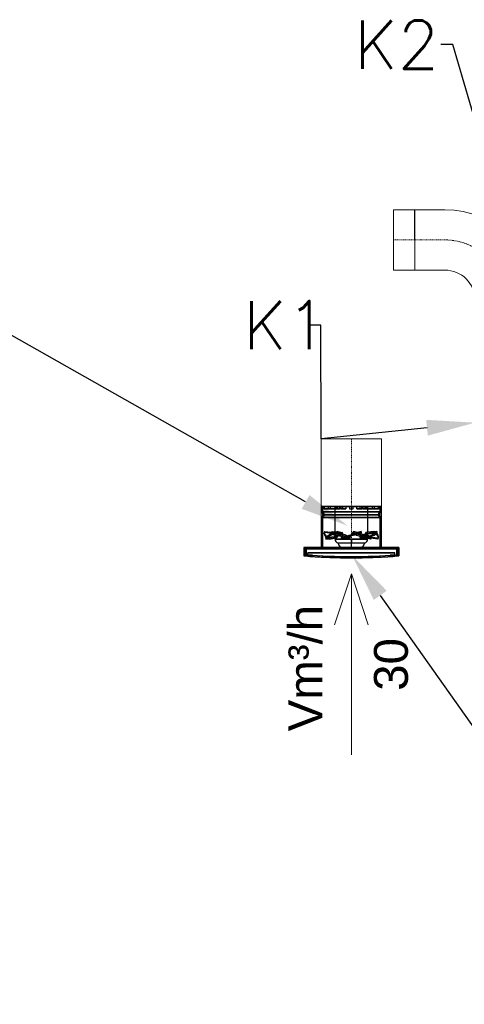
# Model space of a CAD drawing. Header units: centimetres. Extents: x 8435 to 34224, y 15581 to 23928.
# Tile 37 of 256: x 14782 to 14855, y 18858 to 19021. Entities that reach past the tile are written whole.
import ezdxf
from ezdxf import colors
from ezdxf.entities.mleader import LeaderData, LeaderLine
from ezdxf.enums import TextEntityAlignment as Align
from ezdxf.math import Vec2, Vec3

# ---------------------------------------------------------------- set-up
doc = ezdxf.new("R2010")
doc.units = ezdxf.units.CM
doc.header["$LTSCALE"] = 0.2
doc.linetypes.add('DASHDOT', pattern=[1, 0.5, -0.25, 0, -0.25])
for name, color, linetype, lineweight in [('2DL_DESC', 7, 'Continuous', 9), ('2DL_PRO_w', 42, 'Continuous', 15), ('_ET_OPIS', 7, 'Continuous', 20), ('CP_AXISAC', 7, 'DASHDOT', 9)]:
    doc.layers.add(name, color=color, linetype=linetype, lineweight=lineweight)
doc.layers.add('_ET_URZĄDZENIA', color=7, linetype='Continuous')
doc.layers.add('MAIN-1', color=7, linetype='Continuous')
doc.styles.add('CP_ATTR', font='arial.ttf')
doc.styles.add('SIMPLEX', font='simplex.shx', dxfattribs={"height": 12})

# ---------------------------------------------------------------- blocks, each defined once
blk = doc.blocks.new('A$C68ffb835')
at = {"layer": 'MAIN-1'}
for p, q in [((128, 85), (30, 85)), ((30, 85), (30, 76.2)), ((30, 85), (128, 85)), ((32, 85), (32.6, 85)), ((32, 76.2), (32, 85)), ((40.5, 85), (32, 85)), ((32.6, 81), (32.6, 85)), ((32.6, 85), (52.2, 85)), ((33.9, 85), (55.9, 85)), ((33.9, 85), (33.9, 81)), ((53.6, 85), (33.9, 85)), ((56.2, 85), (40.5, 85)), ((40.5, 85), (40.5, 81)), ((44.2, 85), (59.9, 85)), ((44.2, 81), (44.2, 85)), ((76, 85), (44.2, 85)), ((56.2, 85), (52, 85)), ((52, 31.1), (52, 85)), ((52.2, 85), (52, 85)), ((52.2, 81), (52.2, 85)), ((53.6, 85), (53.6, 81)), ((64.7, 85), (53.6, 85)), ((55.9, 81), (55.9, 85)), ((55.9, 85), (64.7, 85)), ((56.2, 85), (56.2, 81)), ((59.9, 85), (76, 85)), ((59.9, 81), (59.9, 85)), ((61.4, 85), (96.6, 85)), ((61.4, 85), (61.4, 81)), ((70.1, 85), (61.4, 85)), ((64.7, 81), (64.7, 85)), ((70.1, 85), (70.1, 81)), ((87.9, 85), (70.1, 85)), ((76, 85), (76, 81)), ((76, 85), (76, 85)), ((76, 85), (76, 81)), ((82, 85), (98.1, 85)), ((82, 81), (82, 85)), ((82, 85), (82, 85)), ((82, 81), (82, 85)), ((113.8, 85), (82, 85)), ((87.9, 81), (87.9, 85)), ((96.6, 85), (87.9, 85)), ((93.3, 85), (93.3, 81)), ((104.4, 85), (93.3, 85)), ((93.3, 85), (102.1, 85)), ((96.6, 81), (96.6, 85)), ((98.1, 85), (98.1, 81)), ((98.1, 85), (113.8, 85)), ((101.8, 85), (106, 85)), ((101.8, 81), (101.8, 85)), ((117.5, 85), (101.8, 85)), ((102.1, 85), (124.1, 85)), ((102.1, 85), (102.1, 81)), ((104.4, 81), (104.4, 85)), ((124.1, 85), (104.4, 85)), ((106, 85), (105.8, 85)), ((105.8, 85), (105.8, 81)), ((105.8, 85), (125.4, 85)), ((106, 85), (106, 31.1)), ((113.8, 85), (113.8, 81)), ((117.5, 81), (117.5, 85)), ((126, 85), (117.5, 85)), ((124.1, 81), (124.1, 85)), ((125.4, 85), (126, 85)), ((125.4, 85), (125.4, 81)), ((126, 85), (126, 76.2)), ((128, 76.2), (128, 85)), ((128, 76.2), (30, 76.2)), ((30, 76.2), (128, 76.2)), ((128, 66.6), (30, 66.6)), ((30, 66.6), (128, 66.6)), ((30, 66.6), (30, 17)), ((126, 76.2), (32, 76.2)), ((32, 76.2), (126, 76.2)), ((32, 71.4), (126, 71.4)), ((126, 71.4), (32, 71.4)), ((32, 66.6), (126, 66.6)), ((32, 15), (32, 66.6)), ((126, 66.6), (32, 66.6)), ((33.9, 81), (32.6, 81)), ((40.5, 81), (32.6, 81)), ((33.9, 81), (53.6, 81)), ((124, 71.4), (34, 71.4)), ((34, 71.4), (124, 71.4)), ((52.2, 81), (40.5, 81)), ((40.5, 81), (56.2, 81)), ((40.5, 81), (44.2, 81)), ((59.9, 81), (44.2, 81)), ((53.6, 81), (52.2, 81)), ((61.4, 81), (55.9, 81)), ((59.9, 81), (55.9, 81)), ((56.2, 81), (59.9, 81)), ((64.7, 81), (59.9, 81)), ((61.4, 81), (70.1, 81)), ((70.1, 81), (64.7, 81)), ((76, 81), (82, 81)), ((76, 81), (76, 81)), ((76, 81), (82, 81)), ((82, 81), (82, 81)), ((93.3, 81), (87.9, 81)), ((87.9, 81), (96.6, 81)), ((98.1, 81), (93.3, 81)), ((102.1, 81), (96.6, 81)), ((98.1, 81), (101.8, 81)), ((102.1, 81), (98.1, 81)), ((113.8, 81), (98.1, 81)), ((101.8, 81), (117.5, 81)), ((105.8, 81), (104.4, 81)), ((104.4, 81), (124.1, 81)), ((117.5, 81), (105.8, 81)), ((113.8, 81), (117.5, 81)), ((125.4, 81), (117.5, 81)), ((125.4, 81), (124.1, 81)), ((126, 66.6), (126, 15)), ((128, 17), (128, 66.6)), ((34, 39.7), (34.2, 41.6)), ((34.8, 41.8), (34.9, 43.7)), ((50.5, 39.9), (34.8, 41.8)), ((34.9, 43.7), (50.6, 41.8)), ((51.3, 34.9), (36.1, 33)), ((36.1, 33), (36.5, 31.1)), ((36.5, 31.1), (51.7, 33)), ((42, 31.1), (55.2, 33)), ((42.2, 33), (42, 31.1)), ((55.3, 34.9), (42.2, 33)), ((45.9, 41.8), (46.5, 43.7)), ((57.6, 39.9), (45.9, 41.8)), ((46.5, 43.7), (58.2, 41.8)), ((50.1, 38.5), (50.2, 40.4)), ((50.1, 37.7), (50.3, 39.6)), ((52.1, 37.7), (50.1, 37.7)), ((50.3, 39.6), (52.2, 39.6)), ((50.5, 39.9), (50.6, 41.8)), ((51.3, 34.9), (51.7, 33)), ((52, 37.1), (51.8, 35.2)), ((51.8, 35.2), (53.7, 35.2)), ((53.9, 37.1), (52, 37.1)), ((55.6, 37.1), (54, 37.1)), ((54, 37.1), (54.4, 35.2)), ((54.4, 35.2), (55.9, 35.2)), ((55.3, 34.9), (55.2, 33)), ((56.5, 43.7), (64.5, 41.8)), ((56.9, 41.8), (56.5, 43.7)), ((64.9, 39.9), (56.9, 41.8)), ((57.6, 39.9), (58.2, 41.8)), ((58.8, 39.6), (60.3, 39.6)), ((59.1, 37.7), (58.8, 39.6)), ((60.7, 37.7), (59.1, 37.7)), ((62.3, 33), (95.1, 43.7)), ((68.2, 34.9), (62.3, 33)), ((62.3, 33), (62.9, 31.1)), ((95.7, 41.8), (62.9, 31.1)), ((62.9, 37.7), (63.4, 39.6)), ((63.7, 37.7), (62.9, 37.7)), ((62.9, 31.1), (68.8, 33)), ((63.4, 39.6), (64.3, 39.6)), ((64.9, 39.9), (64.5, 41.8)), ((74.9, 37.1), (68.2, 34.9)), ((68.2, 34.9), (68.8, 33)), ((68.8, 33), (75.5, 35.2)), ((70.3, 37.1), (69.7, 35.2)), ((69.7, 35.2), (70.6, 35.2)), ((71.1, 37.1), (70.3, 37.1)), ((74.9, 37.1), (82.5, 39.6)), ((75.5, 35.2), (74.9, 37.1)), ((74.9, 37.1), (74.9, 37.1)), ((74.9, 37.1), (75.5, 35.2)), ((75.4, 31.1), (76.6, 33)), ((76, 33), (75.4, 31.1)), ((83.1, 37.7), (75.5, 35.2)), ((75.5, 35.2), (75.5, 35.2)), ((77.2, 34.9), (76, 33)), ((77.2, 34.9), (76.6, 33)), ((80.8, 39.9), (82, 41.8)), ((80.8, 39.9), (81.4, 41.8)), ((82.6, 43.7), (81.4, 41.8)), ((82, 41.8), (82.6, 43.7)), ((89.2, 41.8), (82.5, 39.6)), ((82.5, 39.6), (83.1, 37.7)), ((82.5, 39.6), (82.5, 39.6)), ((83.1, 37.7), (82.5, 39.6)), ((83.1, 37.7), (89.8, 39.9)), ((83.1, 37.7), (83.1, 37.7)), ((86.9, 37.7), (87.7, 37.7)), ((88.3, 39.6), (87.4, 39.6)), ((87.7, 37.7), (88.3, 39.6)), ((95.1, 43.7), (89.2, 41.8)), ((89.8, 39.9), (89.2, 41.8)), ((89.8, 39.9), (95.7, 41.8)), ((93.1, 34.9), (93.5, 33)), ((93.1, 34.9), (101.1, 33)), ((101.5, 31.1), (93.5, 33)), ((94.6, 35.2), (93.7, 35.2)), ((94.3, 37.1), (95.1, 37.1)), ((95.1, 37.1), (94.6, 35.2)), ((95.7, 41.8), (95.1, 43.7)), ((97.3, 37.1), (98.9, 37.1)), ((99.2, 35.2), (97.7, 35.2)), ((98.9, 37.1), (99.2, 35.2)), ((100.4, 34.9), (99.8, 33)), ((111.5, 31.1), (99.8, 33)), ((100.4, 34.9), (112.1, 33)), ((101.1, 33), (101.5, 31.1)), ((103.6, 39.6), (102.1, 39.6)), ((102.4, 37.7), (104, 37.7)), ((102.7, 39.9), (115.8, 41.8)), ((102.7, 39.9), (102.8, 41.8)), ((116, 43.7), (102.8, 41.8)), ((104, 37.7), (103.6, 39.6)), ((104.1, 37.7), (106, 37.7)), ((106.2, 39.6), (104.3, 39.6)), ((107.7, 35.2), (105.8, 35.2)), ((105.9, 37.1), (107.9, 37.1)), ((106, 37.7), (106.2, 39.6)), ((121.5, 43.7), (106.3, 41.8)), ((106.7, 39.9), (106.3, 41.8)), ((106.7, 39.9), (121.9, 41.8)), ((107.5, 34.9), (107.4, 33)), ((123.1, 31.1), (107.4, 33)), ((107.5, 34.9), (123.2, 33)), ((107.9, 37.1), (107.7, 35.2)), ((107.8, 34.4), (107.9, 36.3)), ((112.1, 33), (111.5, 31.1)), ((115.8, 41.8), (116, 43.7)), ((121.9, 41.8), (121.5, 43.7)), ((123.2, 33), (123.1, 31.1)), ((123.8, 33.2), (124, 35.1)), ((0, 17), (2, 17)), ((0, 17), (0, 17)), ((2, 17), (0, 17)), ((0, 17), (0, 3.1)), ((0, 17), (0, 3.1)), ((2, 17), (156, 17)), ((156, 17), (2, 17)), ((2, 17), (2, 3)), ((2, 17), (2, 3)), ((128, 17), (30, 17)), ((30, 17), (128, 17)), ((79, 31.1), (52, 31.1)), ((52, 31.1), (79, 31.1)), ((79, 24.2), (57, 24.2)), ((64.3, 17), (79, 17)), ((79, 31.1), (79, 24.2)), ((79, 24.2), (79, 31.1)), ((106, 31.1), (79, 31.1)), ((79, 31.1), (106, 31.1)), ((79, 17), (79, 24.2)), ((79, 17), (79, 24.2)), ((101, 24.2), (79, 24.2)), ((79, 17), (93.7, 17)), ((158, 17), (156, 17)), ((156, 17), (158, 17)), ((156, 17), (156, 3)), ((156, 17), (156, 3)), ((158, 17), (158, 17)), ((158, 17), (158, 3.1)), ((158, 17), (158, 3.1)), ((0, 3.1), (0, 3.1)), ((0, 3.1), (0, 3.1)), ((0, 3.1), (0, 3.1)), ((0, 3.1), (0, 3.1)), ((0, 3.1), (0, 3.1)), ((0, 3.1), (0.1, 3.1)), ((0.1, 3.1), (0, 3.1)), ((0, 3.1), (0, 3.1)), ((0, 3.1), (0, 3.1)), ((0, 3.1), (0, 3.1)), ((0, 3.1), (0, 3.1)), ((0, 3.1), (0, 3.1)), ((0, 3.1), (0, 3.1)), ((0.1, 3.1), (0.1, 3.1)), ((0.1, 3.1), (0.1, 3.1)), ((0.1, 3.1), (0.2, 3.1)), ((0.2, 3.1), (0.1, 3.1)), ((0.1, 3.1), (0.1, 3.1)), ((0.1, 3.1), (0.1, 3.1)), ((0.2, 3.1), (0.2, 3.1)), ((0.2, 3.1), (0.2, 3.1)), ((0.2, 3.1), (0.3, 3.1)), ((0.3, 3.1), (0.2, 3.1)), ((0.2, 3.1), (0.2, 3.1)), ((0.2, 3.1), (0.2, 3.1)), ((0.3, 3.1), (0.3, 3.1)), ((0.3, 3.1), (0.4, 3.1)), ((0.4, 3.1), (0.3, 3.1)), ((0.3, 3.1), (0.3, 3.1)), ((0.4, 3.1), (0.4, 3.1)), ((0.4, 3.1), (0.5, 3.1)), ((0.5, 3.1), (0.4, 3.1)), ((0.4, 3.1), (0.4, 3.1)), ((0.5, 3.1), (0.6, 3.1)), ((0.6, 3.1), (0.5, 3.1)), ((0.6, 3.1), (0.6, 3.1)), ((0.6, 3.1), (0.7, 3.1)), ((0.7, 3.1), (0.6, 3.1)), ((0.6, 3.1), (0.6, 3.1)), ((0.7, 3.1), (0.7, 3.1)), ((0.7, 3.1), (0.8, 3.1)), ((0.8, 3.1), (0.7, 3.1)), ((0.7, 3.1), (0.7, 3.1)), ((0.8, 3.1), (0.9, 3.1)), ((0.9, 3.1), (0.8, 3.1)), ((0.9, 3.1), (1, 3)), ((1, 3), (0.9, 3.1)), ((1, 3), (1.1, 3)), ((1.1, 3), (1, 3)), ((1.1, 3), (1.1, 3)), ((1.1, 3), (1.2, 3)), ((1.2, 3), (1.1, 3)), ((1.1, 3), (1.1, 3)), ((1.2, 3), (1.3, 3)), ((1.3, 3), (1.2, 3)), ((1.3, 3), (1.4, 3)), ((1.4, 3), (1.3, 3)), ((1.4, 3), (1.5, 3)), ((1.5, 3), (1.4, 3)), ((1.5, 3), (1.6, 3)), ((1.6, 3), (1.5, 3)), ((1.6, 3), (1.6, 3)), ((1.6, 3), (1.7, 3)), ((1.7, 3), (1.6, 3)), ((1.6, 3), (1.6, 3)), ((1.7, 3), (1.8, 3)), ((1.8, 3), (1.7, 3)), ((1.8, 3), (1.9, 3)), ((1.9, 3), (1.8, 3)), ((1.9, 3), (2, 3)), ((2, 3), (1.9, 3)), ((2, 15), (2, 5)), ((4, 15), (2, 15)), ((2, 15), (2, 5)), ((2, 15), (4, 15)), ((2, 15), (2, 15)), ((2, 5), (2, 5)), ((2, 5), (2, 5)), ((2, 5), (2, 5)), ((2, 5), (2, 5)), ((2, 5), (2, 5)), ((2, 5), (2.1, 5)), ((2, 5), (2, 5)), ((2.1, 5), (2, 5)), ((2, 5), (2, 5)), ((2, 5), (2, 5)), ((2, 5), (2, 5)), ((2, 5), (2, 5)), ((2, 5), (2, 5)), ((2.1, 5), (2.1, 5)), ((2.1, 5), (2.1, 5)), ((2.1, 5), (2.2, 5)), ((2.2, 5), (2.1, 5)), ((2.1, 5), (2.1, 5)), ((2.1, 5), (2.1, 5)), ((2.2, 5), (2.2, 5)), ((2.2, 5), (2.2, 5)), ((2.2, 5), (2.3, 4.9)), ((2.3, 4.9), (2.2, 5)), ((2.2, 5), (2.2, 5)), ((2.2, 5), (2.2, 5)), ((2.3, 4.9), (2.3, 4.9)), ((2.3, 4.9), (2.4, 4.9)), ((2.4, 4.9), (2.3, 4.9)), ((2.3, 4.9), (2.3, 4.9)), ((2.4, 4.9), (2.4, 4.9)), ((2.4, 4.9), (2.5, 4.9)), ((2.5, 4.9), (2.4, 4.9)), ((2.4, 4.9), (2.4, 4.9)), ((2.5, 4.9), (2.6, 4.9)), ((2.6, 4.9), (2.5, 4.9)), ((2.6, 4.9), (2.6, 4.9)), ((2.6, 4.9), (2.7, 4.9)), ((2.7, 4.9), (2.6, 4.9)), ((2.6, 4.9), (2.6, 4.9)), ((2.7, 4.9), (2.7, 4.9)), ((2.7, 4.9), (2.8, 4.9)), ((2.8, 4.9), (2.7, 4.9)), ((2.7, 4.9), (2.7, 4.9)), ((2.8, 4.9), (2.9, 4.9)), ((2.9, 4.9), (2.8, 4.9)), ((2.9, 4.9), (3, 4.9)), ((3, 4.9), (2.9, 4.9)), ((3, 4.9), (3.1, 4.9)), ((3.1, 4.9), (3, 4.9)), ((3.1, 4.9), (3.1, 4.9)), ((3.1, 4.9), (3.2, 4.9)), ((3.2, 4.9), (3.1, 4.9)), ((3.1, 4.9), (3.1, 4.9)), ((3.2, 4.9), (3.3, 4.9)), ((3.3, 4.9), (3.2, 4.9)), ((3.3, 4.9), (3.4, 4.9)), ((3.4, 4.9), (3.3, 4.9)), ((3.4, 4.9), (3.5, 4.9)), ((3.5, 4.9), (3.4, 4.9)), ((3.5, 4.9), (3.6, 4.8)), ((3.6, 4.8), (3.5, 4.9)), ((3.6, 4.8), (3.6, 4.8)), ((3.6, 4.8), (3.7, 4.8)), ((3.7, 4.8), (3.6, 4.8)), ((3.6, 4.8), (3.6, 4.8)), ((3.7, 4.8), (3.8, 4.8)), ((3.8, 4.8), (3.7, 4.8)), ((3.8, 4.8), (3.9, 4.8)), ((3.9, 4.8), (3.8, 4.8)), ((3.9, 4.8), (4, 4.8)), ((4, 4.8), (3.9, 4.8)), ((4, 15), (4, 4.8)), ((154, 15), (4, 15)), ((4, 15), (4, 4.8)), ((4, 15), (154, 15)), ((6.9, 4.6), (6.9, 8)), ((6.9, 8), (151.1, 8)), ((6.9, 4.6), (6.9, 8)), ((151.1, 8), (6.9, 8)), ((6.9, 8), (6.9, 8)), ((6.9, 4.6), (6.9, 8)), ((6.9, 8), (151.1, 8)), ((6.9, 4.6), (6.9, 8)), ((151.1, 8), (6.9, 8)), ((6.9, 8), (6.9, 8)), ((6.9, 4.6), (6.9, 8)), ((6.9, 8), (151.1, 8)), ((6.9, 4.6), (6.9, 8)), ((151.1, 8), (6.9, 8)), ((6.9, 8), (6.9, 8)), ((6.9, 4.6), (6.9, 8)), ((151.1, 8), (6.9, 8)), ((6.9, 8), (151.1, 8)), ((6.9, 8), (6.9, 8)), ((6.9, 4.6), (6.9, 8)), ((6.9, 4.6), (6.9, 8)), ((151.1, 8), (6.9, 8)), ((6.9, 8), (151.1, 8)), ((6.9, 8), (6.9, 8)), ((6.9, 4.6), (6.9, 8)), ((6.9, 4.6), (6.9, 8)), ((151.1, 8), (6.9, 8)), ((6.9, 8), (151.1, 8)), ((6.9, 8), (6.9, 8)), ((6.9, 4.6), (6.9, 8)), ((6.9, 4.6), (6.9, 8)), ((151.1, 8), (6.9, 8)), ((6.9, 8), (151.1, 8)), ((6.9, 8), (6.9, 8)), ((6.9, 4.6), (6.9, 8)), ((6.9, 4.6), (6.9, 8)), ((151.1, 8), (6.9, 8)), ((6.9, 8), (151.1, 8)), ((6.9, 8), (6.9, 8)), ((6.9, 4.6), (6.9, 8)), ((6.9, 4.6), (6.9, 8)), ((151.1, 8), (6.9, 8)), ((6.9, 8), (151.1, 8)), ((6.9, 8), (6.9, 8)), ((6.9, 4.6), (6.9, 8)), ((6.9, 4.6), (6.9, 4.6)), ((6.9, 4.6), (6.9, 4.6)), ((6.9, 4.6), (6.9, 4.6)), ((6.9, 4.6), (6.9, 4.6)), ((6.9, 4.6), (6.9, 4.6)), ((6.9, 4.6), (6.9, 4.6)), ((6.9, 4.6), (6.9, 4.6)), ((6.9, 4.6), (6.9, 4.6)), ((6.9, 4.6), (6.9, 4.6)), ((8, 4.5), (7.9, 4.5)), ((7.9, 4.5), (7.9, 4.5)), ((7.9, 4.5), (7.9, 4.5)), ((7.9, 4.5), (7.9, 4.5)), ((7.9, 4.5), (7.9, 4.5)), ((7.9, 4.5), (8, 4.5)), ((7.9, 4.5), (7.9, 2.5)), ((7.9, 2.5), (7.9, 4.5)), ((8, 2.5), (7.9, 2.5)), ((7.9, 2.5), (7.9, 2.5)), ((7.9, 2.5), (7.9, 2.5)), ((7.9, 2.5), (7.9, 2.5)), ((7.9, 2.5), (7.9, 2.5)), ((7.9, 2.5), (8, 2.5)), ((8.1, 4.5), (8, 4.5)), ((8, 4.5), (8, 4.5)), ((8, 4.5), (8, 4.5)), ((8, 4.5), (8, 4.5)), ((8, 4.5), (8, 4.5)), ((8, 4.5), (8.1, 4.5)), ((8.1, 2.5), (8, 2.5)), ((8, 2.5), (8, 2.5)), ((8, 2.5), (8, 2.5)), ((8, 2.5), (8, 2.5)), ((8, 2.5), (8, 2.5)), ((8, 2.5), (8.1, 2.5)), ((8.1, 4.5), (8.1, 4.5)), ((8.1, 4.5), (8.1, 4.5)), ((8.1, 2.5), (8.1, 4.5)), ((8.1, 4.5), (8.1, 2.5)), ((8.1, 2.5), (8.1, 2.5)), ((8.1, 2.5), (8.1, 2.5)), ((8.3, 4.5), (8.2, 4.5)), ((8.2, 4.5), (8.3, 4.5)), ((8.2, 4.5), (8.2, 2.5)), ((8.2, 2.5), (8.2, 4.5)), ((8.3, 2.5), (8.2, 2.5)), ((8.2, 2.5), (8.3, 2.5)), ((8.4, 4.5), (8.3, 4.5)), ((8.3, 4.5), (8.4, 4.5)), ((8.4, 2.5), (8.3, 2.5)), ((8.3, 2.5), (8.4, 2.5)), ((8.5, 4.5), (8.4, 4.5)), ((8.4, 4.5), (8.5, 4.5)), ((8.5, 2.5), (8.4, 2.5)), ((8.4, 2.5), (8.5, 2.5)), ((8.6, 4.5), (8.5, 4.5)), ((8.5, 4.5), (8.6, 4.5)), ((8.6, 2.5), (8.5, 2.5)), ((8.5, 2.5), (8.6, 2.5)), ((8.7, 4.5), (8.6, 4.5)), ((8.6, 4.5), (8.7, 4.5)), ((8.7, 2.5), (8.6, 2.5)), ((8.6, 2.5), (8.7, 2.5)), ((8.9, 4.5), (8.7, 4.5)), ((8.7, 4.5), (8.9, 4.5)), ((8.9, 2.5), (8.7, 2.5)), ((8.7, 2.5), (8.9, 2.5)), ((8.9, 2.5), (8.9, 4.5)), ((8.9, 4.5), (8.9, 2.5)), ((9.2, 4.4), (9.1, 4.4)), ((9.1, 4.4), (9.2, 4.4)), ((9.1, 4.4), (9.1, 2.4)), ((9.1, 2.4), (9.1, 4.4)), ((9.2, 2.4), (9.1, 2.4)), ((9.1, 2.4), (9.2, 2.4)), ((9.4, 4.4), (9.2, 4.4)), ((9.2, 4.4), (9.3, 4.4)), ((9.4, 2.4), (9.2, 2.4)), ((9.2, 2.4), (9.3, 2.4)), ((9.3, 4.4), (9.5, 4.4)), ((9.3, 2.4), (9.5, 2.4)), ((9.6, 4.4), (9.4, 4.4)), ((9.6, 2.4), (9.4, 2.4)), ((9.5, 4.4), (9.7, 4.4)), ((9.5, 2.4), (9.7, 2.4)), ((9.8, 4.4), (9.6, 4.4)), ((9.8, 2.4), (9.6, 2.4)), ((9.7, 4.4), (9.8, 4.4)), ((9.7, 2.4), (9.8, 2.4)), ((10, 4.4), (9.8, 4.4)), ((9.8, 4.4), (10, 4.4)), ((10, 2.4), (9.8, 2.4)), ((9.8, 2.4), (10, 2.4)), ((10.2, 4.4), (10, 4.4)), ((10, 4.4), (10.2, 4.4)), ((10.2, 2.4), (10, 2.4)), ((10, 2.4), (10.2, 2.4)), ((10.2, 2.4), (10.2, 4.4)), ((10.2, 4.4), (10.2, 2.4)), ((10.5, 4.4), (10.7, 4.3)), ((10.7, 4.3), (10.5, 4.4)), ((10.5, 4.4), (10.5, 2.4)), ((10.5, 2.4), (10.5, 4.4)), ((10.7, 2.3), (10.5, 2.4)), ((10.5, 2.4), (10.7, 2.3)), ((10.7, 4.3), (10.9, 4.3)), ((10.9, 4.3), (10.7, 4.3)), ((10.9, 2.3), (10.7, 2.3)), ((10.7, 2.3), (10.9, 2.3)), ((10.9, 4.3), (11.1, 4.3)), ((11.1, 4.3), (10.9, 4.3)), ((11.1, 2.3), (10.9, 2.3)), ((10.9, 2.3), (11.2, 2.3)), ((11.1, 4.3), (11.3, 4.3)), ((11.3, 4.3), (11.1, 4.3)), ((11.3, 2.3), (11.1, 2.3)), ((11.2, 2.3), (11.5, 2.3)), ((11.3, 4.3), (11.5, 4.3)), ((11.5, 4.3), (11.3, 4.3)), ((11.5, 2.3), (11.3, 2.3)), ((11.5, 4.3), (11.8, 4.3)), ((11.8, 4.3), (11.5, 4.3)), ((11.8, 2.3), (11.5, 2.3)), ((11.5, 2.3), (11.7, 2.3)), ((11.7, 2.3), (12, 2.2)), ((11.8, 4.3), (12, 4.2)), ((12, 4.2), (11.8, 4.3)), ((12, 2.2), (11.8, 2.3)), ((12, 2.2), (12, 4.2)), ((12, 4.2), (12, 2.2)), ((12.4, 4.2), (12.4, 2.2)), ((12.4, 4.2), (12.7, 4.2)), ((12.7, 4.2), (12.4, 4.2)), ((12.4, 2.2), (12.4, 4.2)), ((12.7, 2.2), (12.4, 2.2)), ((12.4, 2.2), (12.7, 2.2)), ((12.7, 4.2), (13, 4.2)), ((13, 4.2), (12.7, 4.2)), ((13, 2.2), (12.7, 2.2)), ((12.7, 2.2), (13, 2.2)), ((13, 4.2), (13.3, 4.2)), ((13.3, 4.2), (13, 4.2)), ((13.3, 2.2), (13, 2.2)), ((13, 2.2), (13.3, 2.2)), ((13.3, 4.2), (13.6, 4.1)), ((13.6, 4.1), (13.3, 4.2)), ((13.6, 2.1), (13.3, 2.2)), ((13.3, 2.2), (13.6, 2.1)), ((13.6, 4.1), (14, 4.1)), ((14, 4.1), (13.6, 4.1)), ((14, 2.1), (13.6, 2.1)), ((13.6, 2.1), (14, 2.1)), ((14, 4.1), (14.3, 4.1)), ((14.3, 4.1), (14, 4.1)), ((14.3, 2.1), (14, 2.1)), ((14, 2.1), (14.3, 2.1)), ((14.3, 4.1), (14.7, 4.1)), ((14.7, 4.1), (14.3, 4.1)), ((14.7, 2.1), (14.3, 2.1)), ((14.3, 2.1), (14.7, 2.1)), ((14.7, 4.1), (14.7, 2.1)), ((14.7, 2.1), (14.7, 4.1)), ((126, 15), (32, 15)), ((32, 15), (126, 15)), ((143.3, 4.1), (143.7, 4.1)), ((143.7, 4.1), (143.3, 4.1)), ((143.3, 2.1), (143.3, 4.1)), ((143.3, 4.1), (143.3, 2.1)), ((143.7, 2.1), (143.3, 2.1)), ((143.3, 2.1), (143.7, 2.1)), ((143.7, 4.1), (144, 4.1)), ((144, 4.1), (143.7, 4.1)), ((144, 2.1), (143.7, 2.1)), ((143.7, 2.1), (144, 2.1)), ((144, 4.1), (144.4, 4.1)), ((144.4, 4.1), (144, 4.1)), ((144.4, 2.1), (144, 2.1)), ((144, 2.1), (144.4, 2.1)), ((144.4, 4.1), (144.7, 4.2)), ((144.7, 4.2), (144.4, 4.1)), ((144.7, 2.2), (144.4, 2.1)), ((144.4, 2.1), (144.7, 2.2)), ((144.7, 4.2), (145, 4.2)), ((145, 4.2), (144.7, 4.2)), ((145, 2.2), (144.7, 2.2)), ((144.7, 2.2), (145, 2.2)), ((145, 4.2), (145.3, 4.2)), ((145.3, 4.2), (145, 4.2)), ((145.3, 2.2), (145, 2.2)), ((145, 2.2), (145.3, 2.2)), ((145.3, 4.2), (145.6, 4.2)), ((145.6, 4.2), (145.3, 4.2)), ((145.6, 2.2), (145.3, 2.2)), ((145.3, 2.2), (145.6, 2.2)), ((145.6, 2.2), (145.6, 4.2)), ((145.6, 4.2), (145.6, 2.2)), ((146, 4.2), (146.2, 4.3)), ((146.2, 4.3), (146, 4.2)), ((146, 4.2), (146, 2.2)), ((146, 2.2), (146, 4.2)), ((146.3, 2.3), (146, 2.2)), ((146, 2.2), (146.2, 2.3)), ((146.2, 4.3), (146.5, 4.3)), ((146.5, 4.3), (146.2, 4.3)), ((146.2, 2.3), (146.5, 2.3)), ((146.5, 2.3), (146.3, 2.3)), ((146.5, 4.3), (146.7, 4.3)), ((146.7, 4.3), (146.5, 4.3)), ((146.8, 2.3), (146.5, 2.3)), ((146.5, 2.3), (146.7, 2.3)), ((146.7, 4.3), (146.9, 4.3)), ((146.9, 4.3), (146.7, 4.3)), ((146.7, 2.3), (146.9, 2.3)), ((147.1, 2.3), (146.8, 2.3)), ((146.9, 4.3), (147.1, 4.3)), ((147.1, 4.3), (146.9, 4.3)), ((146.9, 2.3), (147.1, 2.3)), ((147.1, 4.3), (147.3, 4.3)), ((147.3, 4.3), (147.1, 4.3)), ((147.3, 2.3), (147.1, 2.3)), ((147.1, 2.3), (147.3, 2.3)), ((147.3, 4.3), (147.5, 4.4)), ((147.5, 4.4), (147.3, 4.3)), ((147.5, 2.4), (147.3, 2.3)), ((147.3, 2.3), (147.5, 2.4)), ((147.5, 2.4), (147.5, 4.4)), ((147.5, 4.4), (147.5, 2.4)), ((147.8, 4.4), (148, 4.4)), ((148, 4.4), (147.8, 4.4)), ((147.8, 4.4), (147.8, 2.4)), ((147.8, 2.4), (147.8, 4.4)), ((148, 2.4), (147.8, 2.4)), ((147.8, 2.4), (148, 2.4)), ((148, 4.4), (148.2, 4.4)), ((148.2, 4.4), (148, 4.4)), ((148.2, 2.4), (148, 2.4)), ((148, 2.4), (148.2, 2.4)), ((148.2, 4.4), (148.3, 4.4)), ((148.4, 4.4), (148.2, 4.4)), ((148.4, 2.4), (148.2, 2.4)), ((148.2, 2.4), (148.4, 2.4)), ((148.3, 4.4), (148.5, 4.4)), ((148.6, 4.4), (148.4, 4.4)), ((148.6, 2.4), (148.4, 2.4)), ((148.4, 2.4), (148.6, 2.4)), ((148.5, 4.4), (148.7, 4.4)), ((148.8, 4.4), (148.6, 4.4)), ((148.8, 2.4), (148.6, 2.4)), ((148.6, 2.4), (148.8, 2.4)), ((148.7, 4.4), (148.8, 4.4)), ((148.8, 4.4), (148.9, 4.4)), ((148.9, 4.4), (148.8, 4.4)), ((148.9, 2.4), (148.8, 2.4)), ((148.8, 2.4), (148.9, 2.4)), ((148.9, 2.4), (148.9, 4.4)), ((148.9, 4.4), (148.9, 2.4)), ((149.1, 4.5), (149.3, 4.5)), ((149.3, 4.5), (149.1, 4.5)), ((149.1, 4.5), (149.1, 2.5)), ((149.1, 2.5), (149.1, 4.5)), ((149.3, 2.5), (149.1, 2.5)), ((149.1, 2.5), (149.3, 2.5)), ((149.3, 4.5), (149.4, 4.5)), ((149.4, 4.5), (149.3, 4.5)), ((149.4, 2.5), (149.3, 2.5)), ((149.3, 2.5), (149.4, 2.5)), ((149.4, 4.5), (149.5, 4.5)), ((149.5, 4.5), (149.4, 4.5)), ((149.5, 2.5), (149.4, 2.5)), ((149.4, 2.5), (149.5, 2.5)), ((149.5, 4.5), (149.6, 4.5)), ((149.6, 4.5), (149.5, 4.5)), ((149.6, 2.5), (149.5, 2.5)), ((149.5, 2.5), (149.6, 2.5)), ((149.6, 4.5), (149.7, 4.5)), ((149.7, 4.5), (149.6, 4.5)), ((149.7, 2.5), (149.6, 2.5)), ((149.6, 2.5), (149.7, 2.5)), ((149.7, 4.5), (149.8, 4.5)), ((149.8, 4.5), (149.7, 4.5)), ((149.8, 2.5), (149.7, 2.5)), ((149.7, 2.5), (149.8, 2.5)), ((149.8, 2.5), (149.8, 4.5)), ((149.8, 4.5), (149.8, 2.5)), ((149.9, 4.5), (149.9, 4.5)), ((149.9, 4.5), (150, 4.5)), ((150, 4.5), (149.9, 4.5)), ((149.9, 4.5), (149.9, 4.5)), ((149.9, 4.5), (149.9, 2.5)), ((149.9, 2.5), (149.9, 4.5)), ((150, 2.5), (149.9, 2.5)), ((149.9, 2.5), (149.9, 2.5)), ((149.9, 2.5), (149.9, 2.5)), ((149.9, 2.5), (150, 2.5)), ((150, 4.5), (150, 4.5)), ((150, 4.5), (150, 4.5)), ((150, 4.5), (150.1, 4.5)), ((150.1, 4.5), (150, 4.5)), ((150, 4.5), (150, 4.5)), ((150, 4.5), (150, 4.5)), ((150.1, 2.5), (150, 2.5)), ((150, 2.5), (150, 2.5)), ((150, 2.5), (150, 2.5)), ((150, 2.5), (150, 2.5)), ((150, 2.5), (150, 2.5)), ((150, 2.5), (150.1, 2.5)), ((150.1, 4.5), (150.1, 4.5)), ((150.1, 4.5), (150.1, 4.5)), ((150.1, 4.5), (150.1, 4.5)), ((150.1, 4.5), (150.1, 4.5)), ((150.1, 2.5), (150.1, 4.5)), ((150.1, 4.5), (150.1, 2.5)), ((150.1, 2.5), (150.1, 2.5)), ((150.1, 2.5), (150.1, 2.5)), ((150.1, 2.5), (150.1, 2.5)), ((150.1, 2.5), (150.1, 2.5)), ((151.1, 4.6), (151.1, 8)), ((151.1, 4.6), (151.1, 8)), ((151.1, 8), (151.1, 8)), ((151.1, 4.6), (151.1, 8)), ((151.1, 4.6), (151.1, 8)), ((151.1, 8), (151.1, 8)), ((151.1, 4.6), (151.1, 8)), ((151.1, 4.6), (151.1, 8)), ((151.1, 8), (151.1, 8)), ((151.1, 4.6), (151.1, 8)), ((151.1, 8), (151.1, 8)), ((151.1, 4.6), (151.1, 8)), ((151.1, 4.6), (151.1, 8)), ((151.1, 8), (151.1, 8)), ((151.1, 4.6), (151.1, 8)), ((151.1, 4.6), (151.1, 8)), ((151.1, 8), (151.1, 8)), ((151.1, 4.6), (151.1, 8)), ((151.1, 4.6), (151.1, 8)), ((151.1, 8), (151.1, 8)), ((151.1, 4.6), (151.1, 8)), ((151.1, 4.6), (151.1, 8)), ((151.1, 8), (151.1, 8)), ((151.1, 4.6), (151.1, 8)), ((151.1, 4.6), (151.1, 8)), ((151.1, 8), (151.1, 8)), ((151.1, 4.6), (151.1, 8)), ((151.1, 4.6), (151.1, 4.6)), ((151.1, 4.6), (151.1, 4.6)), ((151.1, 4.6), (151.1, 4.6)), ((151.1, 4.6), (151.1, 4.6)), ((151.1, 4.6), (151.1, 4.6)), ((151.1, 4.6), (151.1, 4.6)), ((151.1, 4.6), (151.1, 4.6)), ((151.1, 4.6), (151.1, 4.6)), ((151.1, 4.6), (151.1, 4.6)), ((154, 15), (154, 4.8)), ((154, 15), (156, 15)), ((154, 15), (154, 4.8)), ((156, 15), (154, 15)), ((154, 4.8), (154.1, 4.8)), ((154.1, 4.8), (154, 4.8)), ((154.1, 4.8), (154.2, 4.8)), ((154.2, 4.8), (154.1, 4.8)), ((154.2, 4.8), (154.3, 4.8)), ((154.3, 4.8), (154.2, 4.8)), ((154.3, 4.8), (154.4, 4.8)), ((154.4, 4.8), (154.3, 4.8)), ((154.4, 4.8), (154.5, 4.9)), ((154.5, 4.9), (154.4, 4.8)), ((154.4, 4.8), (154.4, 4.8)), ((154.4, 4.8), (154.4, 4.8)), ((154.5, 4.9), (154.6, 4.9)), ((154.6, 4.9), (154.5, 4.9)), ((154.6, 4.9), (154.7, 4.9)), ((154.7, 4.9), (154.6, 4.9)), ((154.7, 4.9), (154.8, 4.9)), ((154.8, 4.9), (154.7, 4.9)), ((154.8, 4.9), (154.9, 4.9)), ((154.9, 4.9), (154.8, 4.9)), ((154.9, 4.9), (154.9, 4.9)), ((154.9, 4.9), (155, 4.9)), ((155, 4.9), (154.9, 4.9)), ((154.9, 4.9), (154.9, 4.9)), ((155, 4.9), (155.1, 4.9)), ((155.1, 4.9), (155, 4.9)), ((155.1, 4.9), (155.2, 4.9)), ((155.2, 4.9), (155.1, 4.9)), ((155.2, 4.9), (155.3, 4.9)), ((155.3, 4.9), (155.2, 4.9)), ((155.3, 4.9), (155.3, 4.9)), ((155.3, 4.9), (155.4, 4.9)), ((155.4, 4.9), (155.3, 4.9)), ((155.3, 4.9), (155.3, 4.9)), ((155.4, 4.9), (155.4, 4.9)), ((155.4, 4.9), (155.5, 4.9)), ((155.5, 4.9), (155.4, 4.9)), ((155.4, 4.9), (155.4, 4.9)), ((155.5, 4.9), (155.6, 4.9)), ((155.6, 4.9), (155.5, 4.9)), ((155.6, 4.9), (155.6, 4.9)), ((155.6, 4.9), (155.7, 4.9)), ((155.7, 4.9), (155.6, 4.9)), ((155.6, 4.9), (155.6, 4.9)), ((155.7, 4.9), (155.8, 5)), ((155.8, 5), (155.7, 4.9)), ((155.7, 4.9), (155.7, 4.9)), ((155.7, 4.9), (155.7, 4.9)), ((155.8, 5), (155.8, 5)), ((155.8, 5), (155.8, 5)), ((155.8, 5), (155.9, 5)), ((155.9, 5), (155.8, 5)), ((155.8, 5), (155.8, 5)), ((155.8, 5), (155.8, 5)), ((155.9, 5), (155.9, 5)), ((155.9, 5), (155.9, 5)), ((155.9, 5), (156, 5)), ((156, 5), (155.9, 5)), ((155.9, 5), (155.9, 5)), ((155.9, 5), (155.9, 5)), ((156, 15), (156, 5)), ((156, 15), (156, 5)), ((156, 15), (156, 15)), ((156, 5), (156, 5)), ((156, 5), (156, 5)), ((156, 5), (156, 5)), ((156, 5), (156, 5)), ((156, 5), (156, 5)), ((156, 5), (156, 5)), ((156, 5), (156, 5)), ((156, 5), (156, 5)), ((156, 5), (156, 5)), ((156, 5), (156, 5)), ((156, 5), (156, 5)), ((156, 3), (156.1, 3)), ((156.1, 3), (156, 3)), ((156.1, 3), (156.2, 3)), ((156.2, 3), (156.1, 3)), ((156.2, 3), (156.3, 3)), ((156.3, 3), (156.2, 3)), ((156.3, 3), (156.4, 3)), ((156.4, 3), (156.3, 3)), ((156.4, 3), (156.4, 3)), ((156.4, 3), (156.5, 3)), ((156.5, 3), (156.4, 3)), ((156.4, 3), (156.4, 3)), ((156.5, 3), (156.6, 3)), ((156.6, 3), (156.5, 3)), ((156.6, 3), (156.7, 3)), ((156.7, 3), (156.6, 3)), ((156.7, 3), (156.8, 3)), ((156.8, 3), (156.7, 3)), ((156.8, 3), (156.9, 3)), ((156.9, 3), (156.8, 3)), ((156.9, 3), (156.9, 3)), ((156.9, 3), (157, 3)), ((157, 3), (156.9, 3)), ((156.9, 3), (156.9, 3)), ((157, 3), (157.1, 3.1)), ((157.1, 3.1), (157, 3)), ((157.1, 3.1), (157.2, 3.1)), ((157.2, 3.1), (157.1, 3.1)), ((157.2, 3.1), (157.3, 3.1)), ((157.3, 3.1), (157.2, 3.1)), ((157.3, 3.1), (157.3, 3.1)), ((157.3, 3.1), (157.4, 3.1)), ((157.4, 3.1), (157.3, 3.1)), ((157.3, 3.1), (157.3, 3.1)), ((157.4, 3.1), (157.4, 3.1)), ((157.4, 3.1), (157.5, 3.1)), ((157.5, 3.1), (157.4, 3.1)), ((157.4, 3.1), (157.4, 3.1)), ((157.5, 3.1), (157.6, 3.1)), ((157.6, 3.1), (157.5, 3.1)), ((157.6, 3.1), (157.6, 3.1)), ((157.6, 3.1), (157.7, 3.1)), ((157.7, 3.1), (157.6, 3.1)), ((157.6, 3.1), (157.6, 3.1)), ((157.7, 3.1), (157.7, 3.1)), ((157.7, 3.1), (157.8, 3.1)), ((157.8, 3.1), (157.7, 3.1)), ((157.7, 3.1), (157.7, 3.1)), ((157.8, 3.1), (157.8, 3.1)), ((157.8, 3.1), (157.8, 3.1)), ((157.8, 3.1), (157.9, 3.1)), ((157.9, 3.1), (157.8, 3.1)), ((157.8, 3.1), (157.8, 3.1)), ((157.8, 3.1), (157.8, 3.1)), ((157.9, 3.1), (157.9, 3.1)), ((157.9, 3.1), (157.9, 3.1)), ((157.9, 3.1), (158, 3.1)), ((158, 3.1), (157.9, 3.1)), ((157.9, 3.1), (157.9, 3.1)), ((157.9, 3.1), (157.9, 3.1)), ((158, 3.1), (158, 3.1)), ((158, 3.1), (158, 3.1)), ((158, 3.1), (158, 3.1)), ((158, 3.1), (158, 3.1)), ((158, 3.1), (158, 3.1)), ((158, 3.1), (158, 3.1)), ((158, 3.1), (158, 3.1)), ((158, 3.1), (158, 3.1)), ((158, 3.1), (158, 3.1)), ((158, 3.1), (158, 3.1)), ((158, 3.1), (158, 3.1))]:
    blk.add_line(p, q, dxfattribs=at)
for centre, radius, start, end in [((25.1, 71.4), 6.86, 0, 44.4153), ((25.1, 71.4), 6.86, 315.5847, 0), ((27.1, 71.4), 6.86, 0, 44.4153), ((27.1, 71.4), 6.86, 315.5847, 0), ((130.9, 71.4), 6.86, 135.5847, 180), ((130.9, 71.4), 6.86, 180, 224.4153), ((132.9, 71.4), 6.86, 135.5847, 180), ((132.9, 71.4), 6.86, 180, 224.4153), ((59.4, 31.1), 7.35, 180, 250.5383), ((64.3, 24.4), 7.35, 181.0139, 270), ((93.7, 24.4), 7.35, 270, 358.9862), ((98.6, 31.1), 7.35, 289.4617, 0), ((79, 1000), 1000, 265.5838, 274.4161), ((79, 1000), 1000, 265.5838, 274.4161), ((79, 1002), 1000, 265.6988, 274.3012), ((79, 1002), 1000, 265.6988, 274.3012), ((79, 1002), 1000, 265.8654, 266.1593), ((79, 1002), 1000, 265.8654, 266.1819), ((79, 1002), 1000, 265.8654, 266.1819), ((79, 1002), 1000, 265.8654, 266.1593), ((79, 1002), 1000, 265.8654, 266.0701), ((79, 1002), 1000, 265.8654, 266.0533), ((79, 1002), 1000, 265.8654, 265.99), ((79, 1002), 1000, 265.8654, 265.9789), ((79, 1002), 1000, 265.8654, 265.9411), ((79, 1002), 1000, 265.8654, 265.9355), ((79, 1002), 1000, 265.8654, 265.923), ((79, 1002), 1000, 265.8654, 265.923), ((79, 1002), 1000, 265.8654, 265.9355), ((79, 1002), 1000, 265.8654, 265.9411), ((79, 1002), 1000, 265.8654, 265.9789), ((79, 1002), 1000, 265.8654, 265.99), ((79, 1002), 1000, 265.8654, 266.0533), ((79, 1002), 1000, 265.8654, 266.0701), ((79, 1000), 1000, 265.923, 274.0771), ((79, 1000), 1000, 265.923, 274.0771), ((79, 1000), 1000, 265.9355, 274.0645), ((79, 1000), 1000, 265.9355, 274.0645), ((79, 1000), 1000, 265.9411, 274.0589), ((79, 1000), 1000, 265.9411, 274.0589), ((79, 1000), 1000, 265.9789, 274.0212), ((79, 1000), 1000, 265.9789, 274.0212), ((79, 1000), 1000, 265.99, 274.01), ((79, 1000), 1000, 265.99, 274.01), ((79, 1000), 1000, 266.0533, 273.9467), ((79, 1000), 1000, 266.0533, 273.9467), ((79, 1000), 1000, 266.0701, 273.9299), ((79, 1000), 1000, 266.0701, 273.9299), ((79, 1000), 1000, 266.1593, 273.8407), ((79, 1000), 1000, 266.1593, 273.8407), ((79, 1000), 1000, 266.1819, 273.8181), ((79, 1000), 1000, 266.1819, 273.8181), ((79, 1002), 1000, 266.3119, 273.6881), ((79, 1002), 1000, 266.3119, 273.6881), ((79, 1000), 1000, 266.3119, 273.6881), ((79, 1000), 1000, 266.3119, 273.6881), ((79, 1002), 1000, 273.8181, 274.1346), ((79, 1002), 1000, 273.8181, 274.1346), ((79, 1002), 1000, 273.8407, 274.1346), ((79, 1002), 1000, 273.8407, 274.1346), ((79, 1002), 1000, 273.9299, 274.1346), ((79, 1002), 1000, 273.9299, 274.1346), ((79, 1002), 1000, 273.9467, 274.1346), ((79, 1002), 1000, 273.9467, 274.1346), ((79, 1002), 1000, 274.01, 274.1346), ((79, 1002), 1000, 274.01, 274.1346), ((79, 1002), 1000, 274.0212, 274.1346), ((79, 1002), 1000, 274.0212, 274.1346), ((79, 1002), 1000, 274.0589, 274.1346), ((79, 1002), 1000, 274.0589, 274.1346), ((79, 1002), 1000, 274.0645, 274.1346), ((79, 1002), 1000, 274.0645, 274.1346), ((79, 1002), 1000, 274.0771, 274.1346), ((79, 1002), 1000, 274.0771, 274.1346)]:
    blk.add_arc(centre, radius, start, end, dxfattribs=at)
for centre, major_axis, ratio, start_param, end_param in [((78.9, 36.4), (-44.9, 3.2), 0.301269, -0.000008, 0.628234), ((78.9, 36.4), (-44.9, 3.2), 0.301269, -0.157164, -0.000008), ((79.1, 38.4), (44.9, -3.2), 0.301269, 3.141585, 3.769827), ((79.1, 38.4), (44.9, -3.2), 0.301269, 2.984429, 3.141585), ((78.8, 38.4), (44.1, 8.9), 0.241599, 2.051106, 2.836504), ((79.2, 36.4), (-44.1, -8.9), 0.241599, -1.090487, -0.305088), ((78.7, 36.4), (-43.2, 12.6), 0.134077, 0.748607, 1.534005), ((79.3, 38.4), (43.2, -12.6), 0.134077, -2.392986, -1.607588), ((78.9, 36.4), (28.9, -2.1), 0.301269, -3.14156, -3.04467), ((78.9, 36.4), (28.9, -2.1), 0.301269, 2.984429, 3.141625), ((79.1, 38.4), (-28.9, 2.1), 0.301269, -0.157164, 0.000033), ((79.1, 38.4), (-28.9, 2.1), 0.301269, 0.000033, 0.096922), ((78.8, 38.4), (-28.4, -5.7), 0.241599, -0.559175, -0.305088), ((79.2, 36.4), (28.4, 5.7), 0.241599, 2.582418, 2.836504), ((78.9, 36.4), (28.9, -2.1), 0.301269, -2.767445, -2.513359), ((79.1, 38.4), (-28.9, 2.1), 0.301269, 0.374148, 0.628234), ((79, 50.3), (6.7, 82.9), 0.314944, 1.726144, 1.749309), ((79, 36.3), (26.9, -2.2), 0.314944, -3.045128, -2.761845), ((79, 38.5), (26.9, -2.2), 0.314944, -3.021963, -2.73868), ((79, 24.5), (6.7, 82.9), 0.314944, 1.442862, 1.466027), ((79, 38.5), (26.9, 5.8), 0.243386, 2.285828, 2.569111), ((79, 24.5), (17.9, -82.8), 0.243386, -1.776527, -1.753362), ((79, 36.3), (26.9, 5.8), 0.243386, 2.262663, 2.545946), ((78.7, 36.4), (27.8, -8.1), 0.134077, -2.392986, -2.1389), ((79.3, 38.4), (-27.8, 8.1), 0.134077, 0.748607, 1.002693), ((78.8, 38.4), (-28.4, -5.7), 0.241599, -1.090487, -0.8364), ((79.2, 36.4), (28.4, 5.7), 0.241599, 2.051106, 2.305193), ((79, 50.3), (17.9, -82.8), 0.243386, -1.493245, -1.47008), ((79, 50.3), (24.7, 82.9), 0.129659, 1.739499, 1.762664), ((79, 36.3), (26.9, -8), 0.129659, -2.134175, -1.850892), ((79, 38.5), (26.9, -8), 0.129659, -2.11101, -1.827727), ((78.7, 36.4), (27.8, -8.1), 0.134077, -1.861674, -1.607588), ((79.3, 38.4), (-27.8, 8.1), 0.134077, 1.279918, 1.534005), ((79, 24.5), (24.7, 82.9), 0.129659, 1.456217, 1.479382), ((78.7, 36.4), (27.8, -8.1), 0.134077, 1.279918, 1.534005), ((79.3, 38.4), (-27.8, 8.1), 0.134077, -1.861674, -1.607588), ((78.7, 36.4), (-43.2, 12.6), 0.134077, -2.392986, -1.607588), ((79.3, 38.4), (43.2, -12.6), 0.134077, 0.748607, 1.534005), ((79, 50.3), (24.7, 82.9), 0.129659, -1.685376, -1.662211), ((79, 36.3), (26.9, -8), 0.129659, 1.030583, 1.313865), ((79, 38.5), (26.9, -8), 0.129659, 1.007418, 1.2907), ((78.8, 38.4), (-28.4, -5.7), 0.241599, 2.051106, 2.305193), ((79.2, 36.4), (28.4, 5.7), 0.241599, -1.090487, -0.8364), ((79, 24.5), (24.7, 82.9), 0.129659, -1.402093, -1.378928), ((78.7, 36.4), (27.8, -8.1), 0.134077, 0.748607, 1.002693), ((79.3, 38.4), (-27.8, 8.1), 0.134077, -2.392986, -2.1389), ((79, 38.5), (26.9, 5.8), 0.243386, -0.878929, -0.595647), ((79, 24.5), (17.9, -82.8), 0.243386, 1.648348, 1.671513), ((79, 36.3), (26.9, 5.8), 0.243386, -0.855764, -0.572482), ((78.8, 38.4), (44.1, 8.9), 0.241599, -1.090487, -0.305088), ((79.2, 36.4), (-44.1, -8.9), 0.241599, 2.051106, 2.836504), ((79, 50.3), (17.9, -82.8), 0.243386, 1.365065, 1.38823), ((78.9, 36.4), (28.9, -2.1), 0.301269, 0.374148, 0.628234), ((79.1, 38.4), (-28.9, 2.1), 0.301269, -2.767445, -2.513359), ((78.8, 38.4), (-28.4, -5.7), 0.241599, 2.582418, 2.836504), ((79.2, 36.4), (28.4, 5.7), 0.241599, -0.559175, -0.305088), ((79, 50.3), (6.7, 82.9), 0.314944, -1.698731, -1.675566), ((79, 36.3), (26.9, -2.2), 0.314944, 0.11963, 0.402912), ((79, 38.5), (26.9, -2.2), 0.314944, 0.096465, 0.379747), ((79, 24.5), (6.7, 82.9), 0.314944, -1.415449, -1.392283), ((78.9, 36.4), (28.9, -2.1), 0.301269, -0.157164, 0.000033), ((79.1, 38.4), (-28.9, 2.1), 0.301269, 2.984429, 3.141625), ((78.9, 36.4), (28.9, -2.1), 0.301269, 0.000033, 0.096922), ((79.1, 38.4), (-28.9, 2.1), 0.301269, -3.14156, -3.04467), ((78.9, 36.4), (-44.9, 3.2), 0.301269, 3.141585, 3.769827), ((79.1, 38.4), (44.9, -3.2), 0.301269, -0.000008, 0.628234), ((78.9, 36.4), (-44.9, 3.2), 0.301269, 2.984429, 3.141585), ((79.1, 38.4), (44.9, -3.2), 0.301269, -0.157164, -0.000008)]:
    blk.add_ellipse(centre, major_axis=major_axis, ratio=ratio, start_param=start_param, end_param=end_param, dxfattribs=at)
blk = doc.blocks.new('*U23')
for p, q in [((10, 10), (10, 15)), ((10, 15), (20, 15)), ((20, 15), (20, 10)), ((0, -5), (0, 5)), ((0, 5), (5, 5)), ((5, -5), (0, -5))]:
    blk.add_line(p, q)
for radius in [15, 5]:
    blk.add_arc((5, 10), radius, 270, 0)
at = {"layer": 'CP_AXISAC'}
for p, q in [((15, 10), (15, 15)), ((0, 0), (5, 0))]:
    blk.add_line(p, q, dxfattribs=at)
blk.add_arc((5, 10), 10, 270, 0, dxfattribs=at)
at = {"style": 'CP_ATTR', "flags": 9}
for tag in ['NAME', 'PRODUCER', 'PRODUCT-TYPE', 'ARTICLE', 'FLOW', 'NUMBER', 'SYSTEM', 'FORM', 'SIZE', 'CHARACTER', 'ORDER-NO', 'GROUP', 'OTHER']:
    blk.add_attdef(tag, (0, 0), '', height=0.0001, dxfattribs=at)
blk = doc.blocks.new('*U26')
for p, q in [((0, -5), (0, 5)), ((0, 5), (3.5, 5)), ((3.5, 5), (3.5, -5)), ((3.5, -5), (0, -5))]:
    blk.add_line(p, q)
at = {"layer": 'CP_AXISAC'}
blk.add_line((0, 0), (3.5, 0), dxfattribs=at)
at = {"style": 'CP_ATTR', "flags": 9}
for tag in ['NAME', 'PRODUCER', 'PRODUCT-TYPE', 'ARTICLE', 'FLOW', 'NUMBER', 'SYSTEM', 'FORM', 'SIZE', 'CHARACTER', 'ORDER-NO', 'GROUP', 'OTHER']:
    blk.add_attdef(tag, (0, 0), '', height=0.0001, dxfattribs=at)
blk = doc.blocks.new('*U42')
for p, q in [((0, -5), (0, 5)), ((0, 5), (18, 5)), ((18, 5), (18, -5)), ((18, -5), (0, -5))]:
    blk.add_line(p, q)
at = {"layer": 'CP_AXISAC'}
blk.add_line((0, 0), (18, 0), dxfattribs=at)
at = {"style": 'CP_ATTR', "flags": 9}
for tag in ['NAME', 'PRODUCER', 'PRODUCT-TYPE', 'ARTICLE', 'FLOW', 'NUMBER', 'SYSTEM', 'FORM', 'SIZE', 'CHARACTER', 'ORDER-NO', 'GROUP', 'OTHER']:
    blk.add_attdef(tag, (0, 0), '', height=0.0001, dxfattribs=at)
blk = doc.blocks.new('CPLS_464')
for p, q in [((0.5, 0), (0.2188, 0.0938)), ((-0.5, 0), (0.5, 0)), ((0.5, 0), (0.2188, -0.0938))]:
    blk.add_line(p, q)
at = {"style": 'CP_ATTR'}
blk.add_text('Vm³/h', height=0.1875, dxfattribs=at).set_placement((-0.3698, 0.1603))
blk.add_attdef('FLOW', text='', height=0.1875, dxfattribs=at).set_placement((0, -0.2188), align=Align.MIDDLE)

msp = doc.modelspace()

# ---------------------------------------------------------------- block references
at = {"layer": '2DL_DESC', "xscale": 30, "yscale": 30, "zscale": 30, "rotation": 90}
msp.add_blockref('CPLS_464', (14836.76, 18914.28), dxfattribs=at).add_auto_attribs({'FLOW': '30'})
at = {"layer": '2DL_PRO_w'}
for name, p, rotation in [('*U26', (14847.26, 18984.66), 180.0244585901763), ('*U42', (14836.76, 18933.66), 90)]:
    msp.add_blockref(name, p, dxfattribs=dict(at, rotation=rotation))
at = {"layer": '2DL_PRO_w', "zscale": 10, "rotation": 90}
msp.add_blockref('*U23', (14862.26, 18969.66), dxfattribs=at)
at = {"layer": '_ET_URZĄDZENIA', "xscale": 0.1, "yscale": 0.1, "zscale": 0.1}
msp.add_blockref('A$C68ffb835', (14828.86, 18931.96), dxfattribs=at)

# ---------------------------------------------------------------- leaders
at = {"layer": '_ET_OPIS', "ltscale": 2}
ml = msp.add_multileader_mtext('Standard', dxfattribs=at)
ml.set_content('K2', color=256, style='SIMPLEX')
ml.set_leader_properties()
ml.build(insert=Vec2(0, 0))
ml.multileader.update_dxf_attribs({"dogleg_length": 2, "arrow_head_size": 8})
ctx = ml.context
ctx.base_point, ctx.char_height, ctx.arrow_head_size, ctx.landing_gap_size, ctx.plane_origin = Vec3(14836.24, 19017.03), 8, 8, 1, Vec3(15355.01, 19238.06)
notes = []
notes.append((ctx, [(0, (1, 1, 0), (14853.57, 19017.03), (-1, 0), 2, [(0, [(14862.87, 18985.27)], 0, [])])]))
ctx.mtext.insert, ctx.mtext.width, ctx.mtext.defined_height, ctx.mtext.flow_direction = Vec3(14837.24, 19021.03), 213.052, 51.02, 5
ml = msp.add_multileader_mtext('Standard', dxfattribs=at)
ml.set_content('WŁ100 ', color=256, style='SIMPLEX')
ml.set_leader_properties()
ml.build(insert=Vec2(0, 0))
ml.multileader.update_dxf_attribs({"dogleg_length": 2, "arrow_head_size": 8})
ctx = ml.context
ctx.base_point, ctx.char_height, ctx.arrow_head_size, ctx.landing_gap_size, ctx.plane_origin = Vec3(14741.43, 18969.02), 8, 8, 1, Vec3(15328.28, 19190.06)
notes.append((ctx, [(0, (1, 1, 0), (14780.1, 18969.02), (-1, 0), 2, [(0, [(14836.14, 18937.27)], 0, [])])]))
ctx.mtext.insert, ctx.mtext.width, ctx.mtext.defined_height, ctx.mtext.flow_direction = Vec3(14742.43, 18973.02), 213.052, 51.02, 5
ml = msp.add_multileader_mtext('Standard', dxfattribs=at)
ml.set_content('K1 ', color=256, style='SIMPLEX')
ml.set_leader_properties()
ml.build(insert=Vec2(0, 0))
ml.multileader.update_dxf_attribs({"dogleg_length": 2, "arrow_head_size": 8})
ctx = ml.context
ctx.base_point, ctx.char_height, ctx.arrow_head_size, ctx.landing_gap_size, ctx.plane_origin = Vec3(14817.82, 18970.52), 8, 8, 1, Vec3(15349.4, 19207.15)
notes.append((ctx, [(0, (1, 1, 0), (14831.72, 18970.52), (-1, 0), 2, [(1, [(14857.26, 18954.36), (14831.76, 18951.66)], 0, [])])]))
ctx.mtext.insert, ctx.mtext.width, ctx.mtext.defined_height, ctx.mtext.flow_direction = Vec3(14818.82, 18974.52), 213.052, 51.02, 5
ml = msp.add_multileader_mtext('Standard', dxfattribs=at)
ml.set_content('WYWIETRZAK\\PWyposażenie-wentylator łazienkowy 100\\Pwydatek 30m3/h ', color=256, style='SIMPLEX')
ml.set_leader_properties()
ml.build(insert=Vec2(0, 0))
ml.multileader.update_dxf_attribs({"dogleg_length": 2, "arrow_head_size": 8})
ctx = ml.context
ctx.base_point, ctx.char_height, ctx.arrow_head_size, ctx.landing_gap_size, ctx.plane_origin = Vec3(14868.88, 18889.82), 8, 8, 1, Vec3(15337.48, 19110.86)
notes.append((ctx, [(1, (1, 1, 0), (14866.88, 18889.82), (1, 0), 2, [(0, [(14836.94, 18932.27)], 0, [])])]))
ctx.mtext.insert, ctx.mtext.width, ctx.mtext.defined_height, ctx.mtext.flow_direction = Vec3(14869.88, 18895.15), 213.052, 51.02, 5
for ctx, leaders in notes:
    for number, flags, end, landing, length, lines in leaders:
        leader = LeaderData()
        leader.index, (leader.has_last_leader_line, leader.has_dogleg_vector, leader.attachment_direction) = number, flags
        leader.last_leader_point, leader.dogleg_vector, leader.dogleg_length = Vec3(end), Vec3(landing), length
        for number, points, colour, breaks in lines:
            line = LeaderLine()
            line.index, line.vertices, line.color, line.breaks = number, Vec3.list(points), colors.encode_raw_color(colour), breaks
            leader.lines.append(line)
        ctx.leaders.append(leader)

doc.saveas('drawing.dxf')
